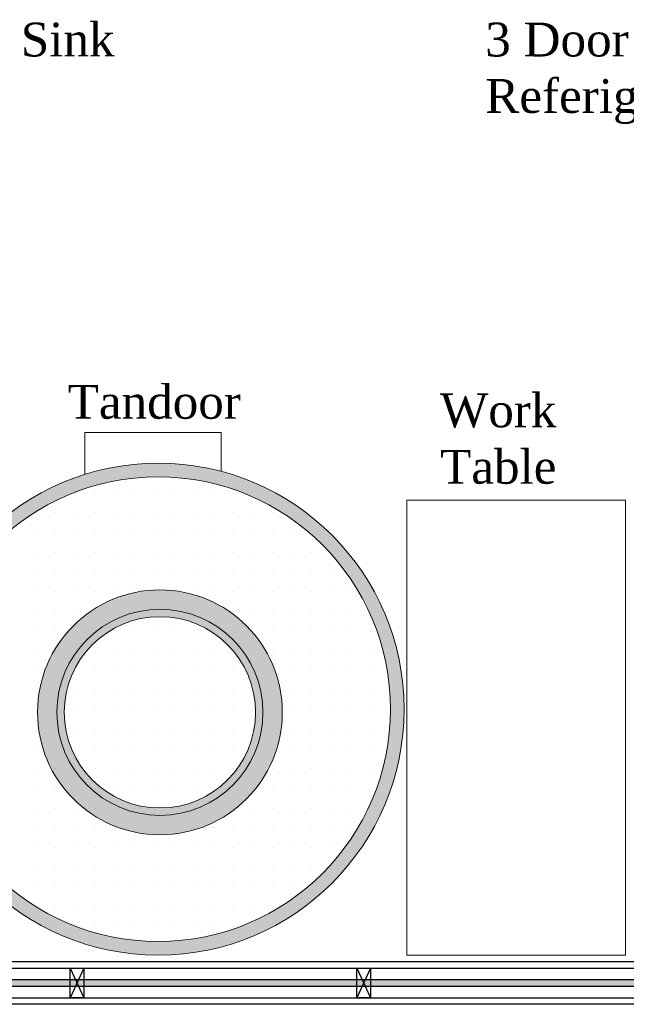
# Model space of a CAD drawing. Extents: x 3940905 to 4145695, y 925352 to 1109797.
# Tile 34 of 256: x 3948583 to 3949693, y 1094227 to 1096029. Entities that reach past the tile are written whole.
import ezdxf

# ---------------------------------------------------------------- set-up
doc = ezdxf.new("R2010")
doc.units = 0
doc.header["$LTSCALE"] = 750
doc.header["$MEASUREMENT"] = 0
doc.layers.add('CKD Equipments', color=252, linetype='CONTINUOUS', lineweight=0)
for name, color, linetype in [('GLASS', 5, 'CONTINUOUS'), ('PARTITION', 16, 'CONTINUOUS'), ('TEXT', 7, 'CONTINUOUS')]:
    doc.layers.add(name, color=color, linetype=linetype)
doc.styles.add('TXT1', font='times.ttf')

msp = doc.modelspace()

# ---------------------------------------------------------------- hatches: boundary and pattern name
at = {"layer": 'CKD Equipments', "ltscale": 0.25}
h = msp.add_hatch(color=42, dxfattribs=at)
h.dxf.hatch_style = 1
edge = h.paths.add_edge_path()
edge.add_arc((3948836.5, 1094767.4), 450, 0, 360)
edge = h.paths.add_edge_path(flags=16)
edge.add_arc((3948836.5, 1094767.4), 425, 0, 360)
at = {"layer": 'CKD Equipments', "true_color": 0xff0000}
h = msp.add_hatch(color=1, dxfattribs=at)
edge = h.paths.add_edge_path()
edge.add_arc((3948839.6, 1094761.6), 188.6, -270, 90, ccw=False)
edge = h.paths.add_edge_path()
edge.add_arc((3948839.6, 1094761.6), 175, -270, 90, ccw=False)
edge = h.paths.add_edge_path()
edge.add_arc((3948839.6, 1094761.6), 224, -270, 90, ccw=False)
edge = h.paths.add_edge_path()
edge.add_arc((3948839.6, 1094761.6), 175, -270, 90, ccw=False)
at = {"layer": 'CKD Equipments', "true_color": 0x636466}
h = msp.add_hatch(color=251, dxfattribs=at)
edge = h.paths.add_edge_path(flags=16)
edge.add_arc((3948839.6, 1094761.6), 175, -270, 90, ccw=False)
edge = h.paths.add_edge_path()
edge.add_arc((3948839.6, 1094761.6), 188.6, -270, 90, ccw=False)
at = {"layer": 'GLASS'}
h = msp.add_hatch(color=5, dxfattribs=at)
h.dxf.hatch_style = 1
h.paths.add_polyline_path([(3950487, 1094260.4), (3950487, 1094272.4), (3948344.4, 1094272.4), (3948344.4, 1094260.4)])
h.paths.add_polyline_path([(3950607, 1094272.4), (3950607, 1094260.4), (3950653, 1094260.4), (3950653, 1094702.1), (3951464, 1094702.1), (3951464, 1094260.4), (3953295, 1094260.4), (3953295.3, 1094740.6), (3954086, 1094740.6), (3954086, 1094752.6), (3953283.3, 1094752.6), (3953283, 1094272.4), (3951476, 1094272.4), (3951476, 1094714.1), (3950641, 1094714.1), (3950641, 1094272.4)])

# ---------------------------------------------------------------- linework, layer by layer
at = {"layer": 'CKD Equipments'}
for p, q in [((3948702.2, 1095196.9), (3948702.2, 1095273.6)), ((3948702.2, 1095273.6), (3948951.9, 1095273.6)), ((3948951.9, 1095273.6), (3948951.9, 1095202.3))]:
    msp.add_line(p, q, dxfattribs=at)
at = {"layer": 'CKD Equipments', "color": 7, "linetype": 'Continuous'}
for p, q in [((3948684.9, 1095162.4), (3948684.9, 1095162.4)), ((3948720.9, 1095162.4), (3948720.9, 1095162.4)), ((3948756.9, 1095162.4), (3948756.9, 1095162.4)), ((3948792.9, 1095162.4), (3948792.9, 1095162.4)), ((3948828.9, 1095162.4), (3948828.9, 1095162.4)), ((3948864.9, 1095162.4), (3948864.9, 1095162.4)), ((3948900.9, 1095162.4), (3948900.9, 1095162.4)), ((3948936.9, 1095162.4), (3948936.9, 1095162.4)), ((3948972.9, 1095162.4), (3948972.9, 1095162.4)), ((3948612.9, 1095126.4), (3948612.9, 1095126.4)), ((3948648.9, 1095126.4), (3948648.9, 1095126.4)), ((3948684.9, 1095126.4), (3948684.9, 1095126.4)), ((3948720.9, 1095126.4), (3948720.9, 1095126.4)), ((3948756.9, 1095126.4), (3948756.9, 1095126.4)), ((3948792.9, 1095126.4), (3948792.9, 1095126.4)), ((3948828.9, 1095126.4), (3948828.9, 1095126.4)), ((3948864.9, 1095126.4), (3948864.9, 1095126.4)), ((3948900.9, 1095126.4), (3948900.9, 1095126.4)), ((3948936.9, 1095126.4), (3948936.9, 1095126.4)), ((3948972.9, 1095126.4), (3948972.9, 1095126.4)), ((3949008.9, 1095126.4), (3949008.9, 1095126.4)), ((3949044.9, 1095126.4), (3949044.9, 1095126.4)), ((3948612.9, 1095090.4), (3948612.9, 1095090.4)), ((3948648.9, 1095090.4), (3948648.9, 1095090.4)), ((3948684.9, 1095090.4), (3948684.9, 1095090.4)), ((3948720.9, 1095090.4), (3948720.9, 1095090.4)), ((3948756.9, 1095090.4), (3948756.9, 1095090.4)), ((3948792.9, 1095090.4), (3948792.9, 1095090.4)), ((3948828.9, 1095090.4), (3948828.9, 1095090.4)), ((3948864.9, 1095090.4), (3948864.9, 1095090.4)), ((3948900.9, 1095090.4), (3948900.9, 1095090.4)), ((3948936.9, 1095090.4), (3948936.9, 1095090.4)), ((3948972.9, 1095090.4), (3948972.9, 1095090.4)), ((3949008.9, 1095090.4), (3949008.9, 1095090.4)), ((3949044.9, 1095090.4), (3949044.9, 1095090.4)), ((3949080.9, 1095090.4), (3949080.9, 1095090.4)), ((3948612.9, 1095054.4), (3948612.9, 1095054.4)), ((3948648.9, 1095054.4), (3948648.9, 1095054.4)), ((3948684.9, 1095054.4), (3948684.9, 1095054.4)), ((3948720.9, 1095054.4), (3948720.9, 1095054.4)), ((3948756.9, 1095054.4), (3948756.9, 1095054.4)), ((3948792.9, 1095054.4), (3948792.9, 1095054.4)), ((3948828.9, 1095054.4), (3948828.9, 1095054.4)), ((3948864.9, 1095054.4), (3948864.9, 1095054.4)), ((3948900.9, 1095054.4), (3948900.9, 1095054.4)), ((3948936.9, 1095054.4), (3948936.9, 1095054.4)), ((3948972.9, 1095054.4), (3948972.9, 1095054.4)), ((3949008.9, 1095054.4), (3949008.9, 1095054.4)), ((3949044.9, 1095054.4), (3949044.9, 1095054.4)), ((3949080.9, 1095054.4), (3949080.9, 1095054.4)), ((3949116.9, 1095054.4), (3949116.9, 1095054.4)), ((3948612.9, 1095018.4), (3948612.9, 1095018.4)), ((3948648.9, 1095018.4), (3948648.9, 1095018.4)), ((3948684.9, 1095018.4), (3948684.9, 1095018.4)), ((3948720.9, 1095018.4), (3948720.9, 1095018.4)), ((3948756.9, 1095018.4), (3948756.9, 1095018.4)), ((3948792.9, 1095018.4), (3948792.9, 1095018.4)), ((3948828.9, 1095018.4), (3948828.9, 1095018.4)), ((3948864.9, 1095018.4), (3948864.9, 1095018.4)), ((3948900.9, 1095018.4), (3948900.9, 1095018.4)), ((3948936.9, 1095018.4), (3948936.9, 1095018.4)), ((3948972.9, 1095018.4), (3948972.9, 1095018.4)), ((3949008.9, 1095018.4), (3949008.9, 1095018.4)), ((3949044.9, 1095018.4), (3949044.9, 1095018.4)), ((3949080.9, 1095018.4), (3949080.9, 1095018.4)), ((3949116.9, 1095018.4), (3949116.9, 1095018.4)), ((3949152.9, 1095018.4), (3949152.9, 1095018.4)), ((3948612.9, 1094982.4), (3948612.9, 1094982.4)), ((3948648.9, 1094982.4), (3948648.9, 1094982.4)), ((3948684.9, 1094982.4), (3948684.9, 1094982.4)), ((3948720.9, 1094982.4), (3948720.9, 1094982.4)), ((3948756.9, 1094982.4), (3948756.9, 1094982.4)), ((3948792.9, 1094982.4), (3948792.9, 1094982.4)), ((3948828.9, 1094982.4), (3948828.9, 1094982.4)), ((3948864.9, 1094982.4), (3948864.9, 1094982.4)), ((3948900.9, 1094982.4), (3948900.9, 1094982.4)), ((3948936.9, 1094982.4), (3948936.9, 1094982.4)), ((3948972.9, 1094982.4), (3948972.9, 1094982.4)), ((3949008.9, 1094982.4), (3949008.9, 1094982.4)), ((3949044.9, 1094982.4), (3949044.9, 1094982.4)), ((3949080.9, 1094982.4), (3949080.9, 1094982.4)), ((3949116.9, 1094982.4), (3949116.9, 1094982.4)), ((3949152.9, 1094982.4), (3949152.9, 1094982.4)), ((3949188.9, 1094982.4), (3949188.9, 1094982.4)), ((3948612.9, 1094946.4), (3948612.9, 1094946.4)), ((3948648.9, 1094946.4), (3948648.9, 1094946.4)), ((3948684.9, 1094946.4), (3948684.9, 1094946.4)), ((3948720.9, 1094946.4), (3948720.9, 1094946.4)), ((3948756.9, 1094946.4), (3948756.9, 1094946.4)), ((3948792.9, 1094946.4), (3948792.9, 1094946.4)), ((3948828.9, 1094946.4), (3948828.9, 1094946.4)), ((3948864.9, 1094946.4), (3948864.9, 1094946.4)), ((3948900.9, 1094946.4), (3948900.9, 1094946.4)), ((3948936.9, 1094946.4), (3948936.9, 1094946.4)), ((3948972.9, 1094946.4), (3948972.9, 1094946.4)), ((3949008.9, 1094946.4), (3949008.9, 1094946.4)), ((3949044.9, 1094946.4), (3949044.9, 1094946.4)), ((3949080.9, 1094946.4), (3949080.9, 1094946.4)), ((3949116.9, 1094946.4), (3949116.9, 1094946.4)), ((3949152.9, 1094946.4), (3949152.9, 1094946.4)), ((3949188.9, 1094946.4), (3949188.9, 1094946.4)), ((3948612.9, 1094910.4), (3948612.9, 1094910.4)), ((3948648.9, 1094910.4), (3948648.9, 1094910.4)), ((3948684.9, 1094910.4), (3948684.9, 1094910.4)), ((3948720.9, 1094910.4), (3948720.9, 1094910.4)), ((3948756.9, 1094910.4), (3948756.9, 1094910.4)), ((3948792.9, 1094910.4), (3948792.9, 1094910.4)), ((3948828.9, 1094910.4), (3948828.9, 1094910.4)), ((3948864.9, 1094910.4), (3948864.9, 1094910.4)), ((3948900.9, 1094910.4), (3948900.9, 1094910.4)), ((3948936.9, 1094910.4), (3948936.9, 1094910.4)), ((3948972.9, 1094910.4), (3948972.9, 1094910.4)), ((3949008.9, 1094910.4), (3949008.9, 1094910.4)), ((3949044.9, 1094910.4), (3949044.9, 1094910.4)), ((3949080.9, 1094910.4), (3949080.9, 1094910.4)), ((3949116.9, 1094910.4), (3949116.9, 1094910.4)), ((3949152.9, 1094910.4), (3949152.9, 1094910.4)), ((3949188.9, 1094910.4), (3949188.9, 1094910.4)), ((3949224.9, 1094910.4), (3949224.9, 1094910.4)), ((3948612.9, 1094874.4), (3948612.9, 1094874.4)), ((3948648.9, 1094874.4), (3948648.9, 1094874.4)), ((3948684.9, 1094874.4), (3948684.9, 1094874.4)), ((3948720.9, 1094874.4), (3948720.9, 1094874.4)), ((3948756.9, 1094874.4), (3948756.9, 1094874.4)), ((3948792.9, 1094874.4), (3948792.9, 1094874.4)), ((3948828.9, 1094874.4), (3948828.9, 1094874.4)), ((3948864.9, 1094874.4), (3948864.9, 1094874.4)), ((3948900.9, 1094874.4), (3948900.9, 1094874.4)), ((3948936.9, 1094874.4), (3948936.9, 1094874.4)), ((3948972.9, 1094874.4), (3948972.9, 1094874.4)), ((3949008.9, 1094874.4), (3949008.9, 1094874.4)), ((3949044.9, 1094874.4), (3949044.9, 1094874.4)), ((3949080.9, 1094874.4), (3949080.9, 1094874.4)), ((3949116.9, 1094874.4), (3949116.9, 1094874.4)), ((3949152.9, 1094874.4), (3949152.9, 1094874.4)), ((3949188.9, 1094874.4), (3949188.9, 1094874.4)), ((3949224.9, 1094874.4), (3949224.9, 1094874.4)), ((3948612.9, 1094838.4), (3948612.9, 1094838.4)), ((3948648.9, 1094838.4), (3948648.9, 1094838.4)), ((3948684.9, 1094838.4), (3948684.9, 1094838.4)), ((3948720.9, 1094838.4), (3948720.9, 1094838.4)), ((3948756.9, 1094838.4), (3948756.9, 1094838.4)), ((3948792.9, 1094838.4), (3948792.9, 1094838.4)), ((3948828.9, 1094838.4), (3948828.9, 1094838.4)), ((3948864.9, 1094838.4), (3948864.9, 1094838.4)), ((3948900.9, 1094838.4), (3948900.9, 1094838.4)), ((3948936.9, 1094838.4), (3948936.9, 1094838.4)), ((3948972.9, 1094838.4), (3948972.9, 1094838.4)), ((3949008.9, 1094838.4), (3949008.9, 1094838.4)), ((3949044.9, 1094838.4), (3949044.9, 1094838.4)), ((3949080.9, 1094838.4), (3949080.9, 1094838.4)), ((3949116.9, 1094838.4), (3949116.9, 1094838.4)), ((3949152.9, 1094838.4), (3949152.9, 1094838.4)), ((3949188.9, 1094838.4), (3949188.9, 1094838.4)), ((3949224.9, 1094838.4), (3949224.9, 1094838.4)), ((3948612.9, 1094802.4), (3948612.9, 1094802.4)), ((3948648.9, 1094802.4), (3948648.9, 1094802.4)), ((3948684.9, 1094802.4), (3948684.9, 1094802.4)), ((3948720.9, 1094802.4), (3948720.9, 1094802.4)), ((3948756.9, 1094802.4), (3948756.9, 1094802.4)), ((3948792.9, 1094802.4), (3948792.9, 1094802.4)), ((3948828.9, 1094802.4), (3948828.9, 1094802.4)), ((3948864.9, 1094802.4), (3948864.9, 1094802.4)), ((3948900.9, 1094802.4), (3948900.9, 1094802.4)), ((3948936.9, 1094802.4), (3948936.9, 1094802.4)), ((3948972.9, 1094802.4), (3948972.9, 1094802.4)), ((3949008.9, 1094802.4), (3949008.9, 1094802.4)), ((3949044.9, 1094802.4), (3949044.9, 1094802.4)), ((3949080.9, 1094802.4), (3949080.9, 1094802.4)), ((3949116.9, 1094802.4), (3949116.9, 1094802.4)), ((3949152.9, 1094802.4), (3949152.9, 1094802.4)), ((3949188.9, 1094802.4), (3949188.9, 1094802.4)), ((3949224.9, 1094802.4), (3949224.9, 1094802.4)), ((3948612.9, 1094766.4), (3948612.9, 1094766.4)), ((3948648.9, 1094766.4), (3948648.9, 1094766.4)), ((3948684.9, 1094766.4), (3948684.9, 1094766.4)), ((3948720.9, 1094766.4), (3948720.9, 1094766.4)), ((3948756.9, 1094766.4), (3948756.9, 1094766.4)), ((3948792.9, 1094766.4), (3948792.9, 1094766.4)), ((3948828.9, 1094766.4), (3948828.9, 1094766.4)), ((3948864.9, 1094766.4), (3948864.9, 1094766.4)), ((3948900.9, 1094766.4), (3948900.9, 1094766.4)), ((3948936.9, 1094766.4), (3948936.9, 1094766.4)), ((3948972.9, 1094766.4), (3948972.9, 1094766.4)), ((3949008.9, 1094766.4), (3949008.9, 1094766.4)), ((3949044.9, 1094766.4), (3949044.9, 1094766.4)), ((3949080.9, 1094766.4), (3949080.9, 1094766.4)), ((3949116.9, 1094766.4), (3949116.9, 1094766.4)), ((3949152.9, 1094766.4), (3949152.9, 1094766.4)), ((3949188.9, 1094766.4), (3949188.9, 1094766.4)), ((3949224.9, 1094766.4), (3949224.9, 1094766.4)), ((3949260.9, 1094766.4), (3949260.9, 1094766.4)), ((3948612.9, 1094730.4), (3948612.9, 1094730.4)), ((3948648.9, 1094730.4), (3948648.9, 1094730.4)), ((3948684.9, 1094730.4), (3948684.9, 1094730.4)), ((3948720.9, 1094730.4), (3948720.9, 1094730.4)), ((3948756.9, 1094730.4), (3948756.9, 1094730.4)), ((3948792.9, 1094730.4), (3948792.9, 1094730.4)), ((3948828.9, 1094730.4), (3948828.9, 1094730.4)), ((3948864.9, 1094730.4), (3948864.9, 1094730.4)), ((3948900.9, 1094730.4), (3948900.9, 1094730.4)), ((3948936.9, 1094730.4), (3948936.9, 1094730.4)), ((3948972.9, 1094730.4), (3948972.9, 1094730.4)), ((3949008.9, 1094730.4), (3949008.9, 1094730.4)), ((3949044.9, 1094730.4), (3949044.9, 1094730.4)), ((3949080.9, 1094730.4), (3949080.9, 1094730.4)), ((3949116.9, 1094730.4), (3949116.9, 1094730.4)), ((3949152.9, 1094730.4), (3949152.9, 1094730.4)), ((3949188.9, 1094730.4), (3949188.9, 1094730.4)), ((3949224.9, 1094730.4), (3949224.9, 1094730.4)), ((3948612.9, 1094694.4), (3948612.9, 1094694.4)), ((3948648.9, 1094694.4), (3948648.9, 1094694.4)), ((3948684.9, 1094694.4), (3948684.9, 1094694.4)), ((3948720.9, 1094694.4), (3948720.9, 1094694.4)), ((3948756.9, 1094694.4), (3948756.9, 1094694.4)), ((3948792.9, 1094694.4), (3948792.9, 1094694.4)), ((3948828.9, 1094694.4), (3948828.9, 1094694.4)), ((3948864.9, 1094694.4), (3948864.9, 1094694.4)), ((3948900.9, 1094694.4), (3948900.9, 1094694.4)), ((3948936.9, 1094694.4), (3948936.9, 1094694.4)), ((3948972.9, 1094694.4), (3948972.9, 1094694.4)), ((3949008.9, 1094694.4), (3949008.9, 1094694.4)), ((3949044.9, 1094694.4), (3949044.9, 1094694.4)), ((3949080.9, 1094694.4), (3949080.9, 1094694.4)), ((3949116.9, 1094694.4), (3949116.9, 1094694.4)), ((3949152.9, 1094694.4), (3949152.9, 1094694.4)), ((3949188.9, 1094694.4), (3949188.9, 1094694.4)), ((3949224.9, 1094694.4), (3949224.9, 1094694.4)), ((3948612.9, 1094658.4), (3948612.9, 1094658.4)), ((3948648.9, 1094658.4), (3948648.9, 1094658.4)), ((3948684.9, 1094658.4), (3948684.9, 1094658.4)), ((3948720.9, 1094658.4), (3948720.9, 1094658.4)), ((3948756.9, 1094658.4), (3948756.9, 1094658.4)), ((3948792.9, 1094658.4), (3948792.9, 1094658.4)), ((3948828.9, 1094658.4), (3948828.9, 1094658.4)), ((3948864.9, 1094658.4), (3948864.9, 1094658.4)), ((3948900.9, 1094658.4), (3948900.9, 1094658.4)), ((3948936.9, 1094658.4), (3948936.9, 1094658.4)), ((3948972.9, 1094658.4), (3948972.9, 1094658.4)), ((3949008.9, 1094658.4), (3949008.9, 1094658.4)), ((3949044.9, 1094658.4), (3949044.9, 1094658.4)), ((3949080.9, 1094658.4), (3949080.9, 1094658.4)), ((3949116.9, 1094658.4), (3949116.9, 1094658.4)), ((3949152.9, 1094658.4), (3949152.9, 1094658.4)), ((3949188.9, 1094658.4), (3949188.9, 1094658.4)), ((3949224.9, 1094658.4), (3949224.9, 1094658.4)), ((3948612.9, 1094622.4), (3948612.9, 1094622.4)), ((3948648.9, 1094622.4), (3948648.9, 1094622.4)), ((3948684.9, 1094622.4), (3948684.9, 1094622.4)), ((3948720.9, 1094622.4), (3948720.9, 1094622.4)), ((3948756.9, 1094622.4), (3948756.9, 1094622.4)), ((3948792.9, 1094622.4), (3948792.9, 1094622.4)), ((3948828.9, 1094622.4), (3948828.9, 1094622.4)), ((3948864.9, 1094622.4), (3948864.9, 1094622.4)), ((3948900.9, 1094622.4), (3948900.9, 1094622.4)), ((3948936.9, 1094622.4), (3948936.9, 1094622.4)), ((3948972.9, 1094622.4), (3948972.9, 1094622.4)), ((3949008.9, 1094622.4), (3949008.9, 1094622.4)), ((3949044.9, 1094622.4), (3949044.9, 1094622.4)), ((3949080.9, 1094622.4), (3949080.9, 1094622.4)), ((3949116.9, 1094622.4), (3949116.9, 1094622.4)), ((3949152.9, 1094622.4), (3949152.9, 1094622.4)), ((3949188.9, 1094622.4), (3949188.9, 1094622.4)), ((3949224.9, 1094622.4), (3949224.9, 1094622.4)), ((3948612.9, 1094586.4), (3948612.9, 1094586.4)), ((3948648.9, 1094586.4), (3948648.9, 1094586.4)), ((3948684.9, 1094586.4), (3948684.9, 1094586.4)), ((3948720.9, 1094586.4), (3948720.9, 1094586.4)), ((3948756.9, 1094586.4), (3948756.9, 1094586.4)), ((3948792.9, 1094586.4), (3948792.9, 1094586.4)), ((3948828.9, 1094586.4), (3948828.9, 1094586.4)), ((3948864.9, 1094586.4), (3948864.9, 1094586.4)), ((3948900.9, 1094586.4), (3948900.9, 1094586.4)), ((3948936.9, 1094586.4), (3948936.9, 1094586.4)), ((3948972.9, 1094586.4), (3948972.9, 1094586.4)), ((3949008.9, 1094586.4), (3949008.9, 1094586.4)), ((3949044.9, 1094586.4), (3949044.9, 1094586.4)), ((3949080.9, 1094586.4), (3949080.9, 1094586.4)), ((3949116.9, 1094586.4), (3949116.9, 1094586.4)), ((3949152.9, 1094586.4), (3949152.9, 1094586.4)), ((3949188.9, 1094586.4), (3949188.9, 1094586.4)), ((3948612.9, 1094550.4), (3948612.9, 1094550.4)), ((3948648.9, 1094550.4), (3948648.9, 1094550.4)), ((3948684.9, 1094550.4), (3948684.9, 1094550.4)), ((3948720.9, 1094550.4), (3948720.9, 1094550.4)), ((3948756.9, 1094550.4), (3948756.9, 1094550.4)), ((3948792.9, 1094550.4), (3948792.9, 1094550.4)), ((3948828.9, 1094550.4), (3948828.9, 1094550.4)), ((3948864.9, 1094550.4), (3948864.9, 1094550.4)), ((3948900.9, 1094550.4), (3948900.9, 1094550.4)), ((3948936.9, 1094550.4), (3948936.9, 1094550.4)), ((3948972.9, 1094550.4), (3948972.9, 1094550.4)), ((3949008.9, 1094550.4), (3949008.9, 1094550.4)), ((3949044.9, 1094550.4), (3949044.9, 1094550.4)), ((3949080.9, 1094550.4), (3949080.9, 1094550.4)), ((3949116.9, 1094550.4), (3949116.9, 1094550.4)), ((3949152.9, 1094550.4), (3949152.9, 1094550.4)), ((3949188.9, 1094550.4), (3949188.9, 1094550.4)), ((3948612.9, 1094514.4), (3948612.9, 1094514.4)), ((3948648.9, 1094514.4), (3948648.9, 1094514.4)), ((3948684.9, 1094514.4), (3948684.9, 1094514.4)), ((3948720.9, 1094514.4), (3948720.9, 1094514.4)), ((3948756.9, 1094514.4), (3948756.9, 1094514.4)), ((3948792.9, 1094514.4), (3948792.9, 1094514.4)), ((3948828.9, 1094514.4), (3948828.9, 1094514.4)), ((3948864.9, 1094514.4), (3948864.9, 1094514.4)), ((3948900.9, 1094514.4), (3948900.9, 1094514.4)), ((3948936.9, 1094514.4), (3948936.9, 1094514.4)), ((3948972.9, 1094514.4), (3948972.9, 1094514.4)), ((3949008.9, 1094514.4), (3949008.9, 1094514.4)), ((3949044.9, 1094514.4), (3949044.9, 1094514.4)), ((3949080.9, 1094514.4), (3949080.9, 1094514.4)), ((3949116.9, 1094514.4), (3949116.9, 1094514.4)), ((3949152.9, 1094514.4), (3949152.9, 1094514.4)), ((3948612.9, 1094478.4), (3948612.9, 1094478.4)), ((3948648.9, 1094478.4), (3948648.9, 1094478.4)), ((3948684.9, 1094478.4), (3948684.9, 1094478.4)), ((3948720.9, 1094478.4), (3948720.9, 1094478.4)), ((3948756.9, 1094478.4), (3948756.9, 1094478.4)), ((3948792.9, 1094478.4), (3948792.9, 1094478.4)), ((3948828.9, 1094478.4), (3948828.9, 1094478.4)), ((3948864.9, 1094478.4), (3948864.9, 1094478.4)), ((3948900.9, 1094478.4), (3948900.9, 1094478.4)), ((3948936.9, 1094478.4), (3948936.9, 1094478.4)), ((3948972.9, 1094478.4), (3948972.9, 1094478.4)), ((3949008.9, 1094478.4), (3949008.9, 1094478.4)), ((3949044.9, 1094478.4), (3949044.9, 1094478.4)), ((3949080.9, 1094478.4), (3949080.9, 1094478.4)), ((3949116.9, 1094478.4), (3949116.9, 1094478.4)), ((3948612.9, 1094442.4), (3948612.9, 1094442.4)), ((3948648.9, 1094442.4), (3948648.9, 1094442.4)), ((3948684.9, 1094442.4), (3948684.9, 1094442.4)), ((3948720.9, 1094442.4), (3948720.9, 1094442.4)), ((3948756.9, 1094442.4), (3948756.9, 1094442.4)), ((3948792.9, 1094442.4), (3948792.9, 1094442.4)), ((3948828.9, 1094442.4), (3948828.9, 1094442.4)), ((3948864.9, 1094442.4), (3948864.9, 1094442.4)), ((3948900.9, 1094442.4), (3948900.9, 1094442.4)), ((3948936.9, 1094442.4), (3948936.9, 1094442.4)), ((3948972.9, 1094442.4), (3948972.9, 1094442.4)), ((3949008.9, 1094442.4), (3949008.9, 1094442.4)), ((3949044.9, 1094442.4), (3949044.9, 1094442.4)), ((3949080.9, 1094442.4), (3949080.9, 1094442.4)), ((3948612.9, 1094406.4), (3948612.9, 1094406.4)), ((3948648.9, 1094406.4), (3948648.9, 1094406.4)), ((3948684.9, 1094406.4), (3948684.9, 1094406.4)), ((3948720.9, 1094406.4), (3948720.9, 1094406.4)), ((3948756.9, 1094406.4), (3948756.9, 1094406.4)), ((3948792.9, 1094406.4), (3948792.9, 1094406.4)), ((3948828.9, 1094406.4), (3948828.9, 1094406.4)), ((3948864.9, 1094406.4), (3948864.9, 1094406.4)), ((3948900.9, 1094406.4), (3948900.9, 1094406.4)), ((3948936.9, 1094406.4), (3948936.9, 1094406.4)), ((3948972.9, 1094406.4), (3948972.9, 1094406.4)), ((3949008.9, 1094406.4), (3949008.9, 1094406.4)), ((3949044.9, 1094406.4), (3949044.9, 1094406.4)), ((3948684.9, 1094370.4), (3948684.9, 1094370.4)), ((3948720.9, 1094370.4), (3948720.9, 1094370.4)), ((3948756.9, 1094370.4), (3948756.9, 1094370.4)), ((3948792.9, 1094370.4), (3948792.9, 1094370.4)), ((3948828.9, 1094370.4), (3948828.9, 1094370.4)), ((3948864.9, 1094370.4), (3948864.9, 1094370.4)), ((3948900.9, 1094370.4), (3948900.9, 1094370.4)), ((3948936.9, 1094370.4), (3948936.9, 1094370.4)), ((3948972.9, 1094370.4), (3948972.9, 1094370.4))]:
    msp.add_line(p, q, dxfattribs=at)
at = {"layer": 'CKD Equipments', "color": 252}
for p, q in [((3949291.6, 1095149.6), (3949691.6, 1095149.6)), ((3949291.6, 1094317.4), (3949291.6, 1095149.6)), ((3949691.6, 1095149.6), (3949691.6, 1094317.4)), ((3949691.6, 1094317.4), (3949291.6, 1094317.4))]:
    msp.add_line(p, q, dxfattribs=at)
at = {"layer": 'CKD Equipments', "ltscale": 0.25}
for radius in [450, 425]:
    msp.add_circle((3948836.5, 1094767.4), radius, dxfattribs=at)
at = {"layer": 'CKD Equipments'}
for radius in [224, 188.6, 175]:
    msp.add_circle((3948839.6, 1094761.6, -26726.9), radius, dxfattribs=at)
at = {"layer": 'GLASS'}
msp.add_lwpolyline([(3950487, 1094272.4), (3948344.4, 1094272.4), (3948344.4, 1094260.4), (3950487, 1094260.4)], dxfattribs=at)
at = {"layer": 'PARTITION', "color": 8, "ltscale": 2}
for p, q in [((3948700.1, 1094293.4), (3948675.1, 1094239.4)), ((3948675.1, 1094293.4), (3948700.1, 1094239.4)), ((3949225.1, 1094293.4), (3949200.1, 1094239.4)), ((3949200.1, 1094293.4), (3949225.1, 1094239.4))]:
    msp.add_line(p, q, dxfattribs=at)
at = {"layer": 'PARTITION', "ltscale": 2}
for points in [[(3950487, 1094305.4), (3947984.9, 1094305.4), (3947984.9, 1094293.4), (3950487, 1094293.4)], [(3950687, 1094227.4), (3947984.9, 1094227.4), (3947984.9, 1094239.4), (3950687, 1094239.4)]]:
    msp.add_lwpolyline(points, close=True, dxfattribs=at)
for points in [[(3948700.1, 1094293.4), (3948700.1, 1094239.4), (3948675.1, 1094239.4), (3948675.1, 1094293.4), (3948700.1, 1094293.4)], [(3949225.1, 1094293.4), (3949225.1, 1094239.4), (3949200.1, 1094239.4), (3949200.1, 1094293.4), (3949225.1, 1094293.4)]]:
    msp.add_lwpolyline(points, dxfattribs=at)

# ---------------------------------------------------------------- texts
at = {"layer": 'TEXT', "width": 292.206, "attachment_point": 1, "style": 'TXT1'}
for s, insert, char_height in [('Sink', (3948584.9, 1096023.5), 61.96), ('3 Door Referigerator ', (3949435, 1096023.5), 61.963), ('Tandoor', (3948670.7, 1095360.7), 61.96), ('Work Table', (3949352.3, 1095345.1), 61.96)]:
    msp.add_mtext(s, dxfattribs=dict(at, insert=insert, char_height=char_height))

doc.saveas('drawing.dxf')
